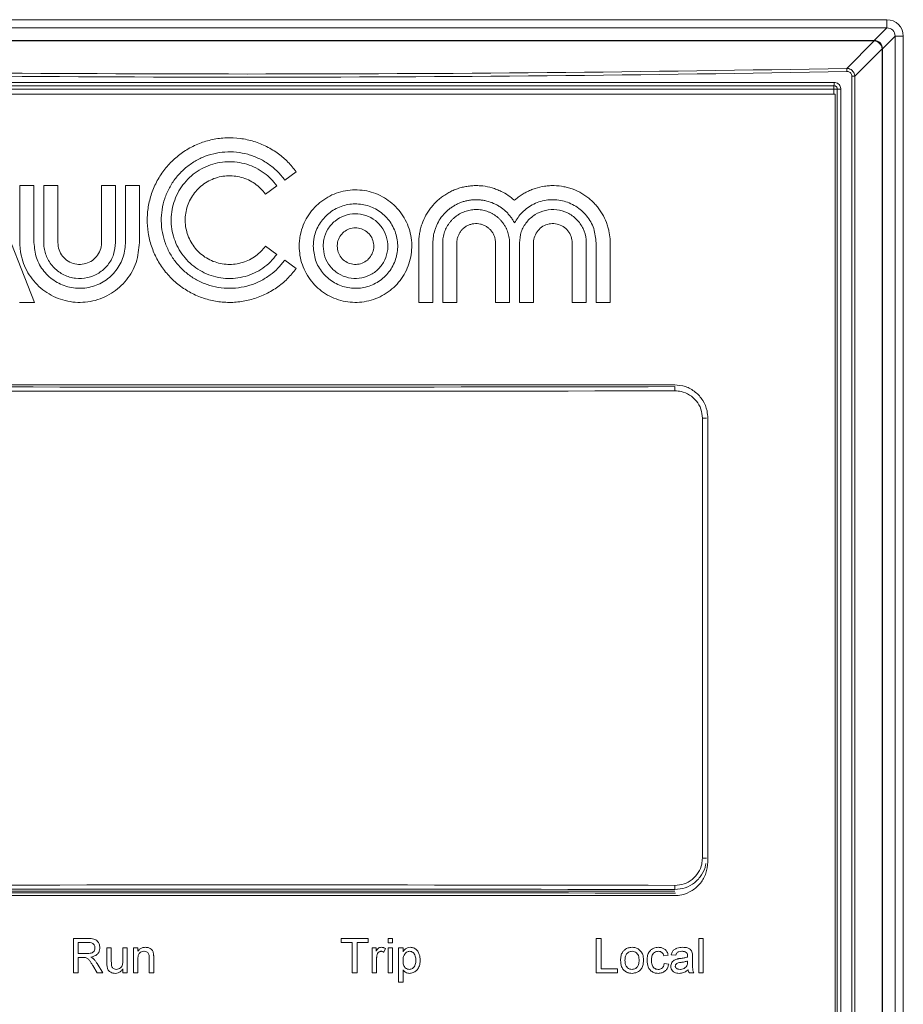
# Model space of a CAD drawing. Header units: millimetres. Extents: x 0 to 1260, y 0 to 891.
# Tile 36 of 93: x 200 to 252, y 659 to 718. Entities that reach past the tile are written whole.
import ezdxf

# ---------------------------------------------------------------- set-up
doc = ezdxf.new("R2010")
doc.units = ezdxf.units.MM
doc.header["$LTSCALE"] = 3

msp = doc.modelspace()

# ---------------------------------------------------------------- linework, layer by layer
at = {"color": 7, "linetype": 'Continuous', "lineweight": 15}
for p, q in [((175.115, 718.204), (251.484, 718.204)), ((251.484, 717.711), (251.484, 718.204)), ((251.484, 717.711), (175.115, 717.711)), ((250.737, 716.964), (251.484, 717.711)), ((251.977, 717.219), (251.229, 716.472)), ((251.977, 578.149), (251.977, 717.219)), ((251.977, 717.219), (252.469, 717.219)), ((252.469, 717.219), (252.469, 578.149)), ((175.862, 716.964), (250.737, 716.964)), ((250.737, 716.944), (175.862, 716.944)), ((249.092, 715.299), (250.737, 716.944)), ((250.737, 716.964), (250.737, 716.944)), ((251.21, 716.472), (249.57, 714.832)), ((251.21, 578.789), (251.21, 716.472)), ((251.21, 716.472), (251.229, 716.472)), ((251.229, 716.472), (251.229, 578.789)), ((249.392, 584.252), (249.392, 714.832)), ((249.57, 714.832), (249.392, 714.832)), ((249.57, 714.832), (249.57, 584.252)), ((178.262, 714.461), (248.337, 714.461)), ((248.326, 714.261), (178.273, 714.261)), ((248.4, 713.761), (178.2, 713.761)), ((248.315, 714.061), (178.284, 714.061)), ((248.315, 714.061), (248.526, 714.061)), ((248.4, 585.009), (248.4, 713.761)), ((248.737, 714.061), (248.526, 714.061)), ((248.526, 585.109), (248.526, 714.061)), ((248.737, 714.061), (248.737, 585.109)), ((196.626, 711.406), (200.616, 701.326)), ((216.227, 709.126), (215.547, 708.633)), ((199.734, 708.298), (200.574, 708.298)), ((199.734, 704.896), (199.734, 708.298)), ((200.574, 708.298), (200.574, 704.896)), ((201.162, 708.298), (202.002, 708.298)), ((201.162, 704.896), (201.162, 708.298)), ((202.002, 708.298), (202.002, 704.896)), ((204.606, 708.298), (205.446, 708.298)), ((204.606, 704.896), (204.606, 708.298)), ((205.446, 708.298), (205.446, 704.896)), ((206.034, 708.298), (206.874, 708.298)), ((206.034, 704.896), (206.034, 708.298)), ((206.874, 708.298), (206.874, 704.896)), ((215.071, 708.288), (214.391, 707.794)), ((223.548, 701.326), (223.548, 704.875)), ((224.388, 704.875), (224.388, 701.326)), ((224.976, 701.326), (224.976, 704.875)), ((225.816, 704.875), (225.816, 701.326)), ((228.126, 701.326), (228.126, 704.875)), ((228.966, 704.875), (228.966, 701.326)), ((229.554, 701.326), (229.554, 704.875)), ((230.394, 704.875), (230.394, 701.326)), ((232.704, 701.326), (232.704, 704.875)), ((233.544, 704.875), (233.544, 701.326)), ((234.132, 701.326), (234.132, 704.875)), ((234.972, 704.875), (234.972, 701.326)), ((214.391, 704.686), (215.071, 704.193)), ((215.547, 703.848), (216.227, 703.354)), ((200.616, 701.326), (199.712, 701.326)), ((224.388, 701.326), (223.548, 701.326)), ((225.816, 701.326), (224.976, 701.326)), ((228.966, 701.326), (228.126, 701.326)), ((230.394, 701.326), (229.554, 701.326)), ((233.544, 701.326), (232.704, 701.326)), ((234.972, 701.326), (234.132, 701.326)), ((238.83, 696.403), (187.77, 696.403)), ((238.8, 696.411), (187.8, 696.411)), ((240.475, 668.155), (240.475, 694.415)), ((240.714, 694.415), (240.475, 694.415)), ((240.8, 667.911), (240.8, 694.411)), ((240.714, 668.155), (240.475, 668.155)), ((187.77, 666.168), (238.83, 666.168)), ((187.8, 665.911), (238.8, 665.911)), ((203.819, 663.352), (202.928, 663.352)), ((202.928, 663.352), (202.928, 661.297)), ((203.217, 663.115), (203.83, 663.115)), ((203.217, 662.456), (203.217, 663.115)), ((220.524, 663.352), (218.917, 663.352)), ((218.917, 663.352), (218.917, 663.115)), ((218.917, 663.115), (219.576, 663.115)), ((219.576, 663.115), (219.576, 661.297)), ((219.865, 661.297), (219.865, 663.115)), ((219.865, 663.115), (220.524, 663.115)), ((220.524, 663.115), (220.524, 663.352)), ((221.973, 663.352), (221.709, 663.352)), ((221.709, 663.352), (221.709, 663.088)), ((221.709, 663.088), (221.973, 663.088)), ((221.973, 663.088), (221.973, 663.352)), ((234.143, 663.352), (234.143, 661.297)), ((234.432, 663.352), (234.143, 663.352)), ((234.432, 661.534), (234.432, 663.352)), ((240.254, 663.352), (240.254, 661.297)), ((240.517, 663.352), (240.254, 663.352)), ((240.517, 661.297), (240.517, 663.352)), ((205.193, 662.798), (204.93, 662.798)), ((204.93, 662.798), (204.93, 661.873)), ((205.193, 661.982), (205.193, 662.798)), ((206.141, 662.798), (205.878, 662.798)), ((205.878, 662.798), (205.878, 662.01)), ((206.141, 661.297), (206.141, 662.798)), ((206.773, 662.798), (206.51, 662.798)), ((206.51, 662.798), (206.51, 661.297)), ((206.773, 662.589), (206.773, 662.798)), ((220.998, 662.798), (220.761, 662.798)), ((220.761, 662.798), (220.761, 661.297)), ((220.998, 662.589), (220.998, 662.798)), ((221.469, 662.526), (221.551, 662.754)), ((221.973, 662.798), (221.709, 662.798)), ((221.709, 662.798), (221.709, 661.297)), ((221.973, 661.297), (221.973, 662.798)), ((222.605, 662.798), (222.341, 662.798)), ((222.341, 662.798), (222.341, 660.744)), ((222.605, 662.56), (222.605, 662.798)), ((203.768, 662.456), (203.217, 662.456)), ((203.217, 661.297), (203.217, 662.219)), ((203.217, 662.219), (203.514, 662.219)), ((206.773, 661.297), (206.773, 662.102)), ((207.458, 662.193), (207.458, 661.297)), ((207.722, 661.297), (207.722, 662.216)), ((221.024, 661.297), (221.024, 662.095)), ((238.173, 662.324), (238.436, 662.351)), ((238.621, 662.377), (238.884, 662.351)), ((239.595, 662.008), (239.594, 661.932)), ((239.885, 661.949), (239.885, 662.27)), ((202.928, 661.297), (203.217, 661.297)), ((204.088, 661.731), (204.344, 661.297)), ((204.676, 661.297), (204.339, 661.864)), ((204.344, 661.297), (204.676, 661.297)), ((205.878, 661.542), (205.878, 661.297)), ((205.878, 661.297), (206.141, 661.297)), ((206.51, 661.297), (206.773, 661.297)), ((207.458, 661.297), (207.722, 661.297)), ((219.576, 661.297), (219.865, 661.297)), ((220.761, 661.297), (221.024, 661.297)), ((221.709, 661.297), (221.973, 661.297)), ((222.605, 660.744), (222.605, 661.485)), ((234.143, 661.297), (235.407, 661.297)), ((235.407, 661.534), (234.432, 661.534)), ((235.407, 661.297), (235.407, 661.534)), ((238.463, 661.824), (238.199, 661.85)), ((239.701, 661.297), (239.964, 661.297)), ((240.254, 661.297), (240.517, 661.297)), ((222.341, 660.744), (222.605, 660.744))]:
    msp.add_line(p, q, dxfattribs=at)
at = {"color": 8, "linetype": 'Continuous', "lineweight": 15}
msp.add_line((248.315, 713.761), (248.315, 714.061), dxfattribs=at)
at = {"color": 7, "linetype": 'Continuous', "lineweight": 15}
for centre, radius, start, end in [((250.719, 716.454), 0.511, 1.99808, 88.00192), ((250.672, 716.407), 0.541, 6.84568, 83.15432), ((247.405, 715.107), 1.698, 0.10572, 6.4972), ((249.261, 714.111), 0.947, 170.87756, 183.01791), ((247.392, 714.411), 0.946, 350.87205, 3.0197), ((237.01, 696.101), 1.83, 358.29799, 6.1281), ((237.01, 666.469), 1.83, 353.8719, 1.70201)]:
    msp.add_arc(centre, radius, start, end, dxfattribs=at)
for centre, major_axis, ratio, start_param, end_param in [((251.454, 717.188), (0.729, 0.729), 0.970288, 5.512866, 7.053504), ((251.454, 717.188), (0.386, 0.386), 0.916626, 5.512866, 7.053504), ((213.3, 941.629), (656.68, 0), 0.34546, 4.65784, 4.766938), ((213.3, 941.818), (656.48, 0), 0.345565, 4.65784, 4.766938), ((213.3, 730.691), (661.8, 0), 0.052388, 4.673788, 4.75099), ((213.3, 730.941), (661.55, 0), 0.052408, 4.673788, 4.75099), ((213.3, 631.668), (656.68, 0), 0.052408, 1.531856, 1.609737), ((213.3, 631.879), (661.8, 0), 0.052388, 1.532196, 1.609397), ((213.3, 631.63), (661.55, 0), 0.052408, 1.532196, 1.609397)]:
    msp.add_ellipse(centre, major_axis=major_axis, ratio=ratio, start_param=start_param, end_param=end_param, dxfattribs=at)
for points, knots in [([(249.092, 715.299), (249.134, 715.295), (249.224, 715.286), (249.354, 715.226), (249.469, 715.124), (249.55, 714.987), (249.563, 714.884), (249.57, 714.832)], [0, 0, 0, 0, 0.169926, 0.369532, 0.5739, 0.789057, 1, 1, 1, 1]), ([(249.392, 714.832), (249.389, 714.864), (249.383, 714.928), (249.336, 715.012), (249.266, 715.072), (249.185, 715.106), (249.129, 715.109), (249.103, 715.11)], [0, 0, 0, 0, 0.212171, 0.42492, 0.626691, 0.826492, 1, 1, 1, 1]), ([(248.326, 714.261), (248.349, 714.259), (248.394, 714.254), (248.454, 714.22), (248.499, 714.169), (248.523, 714.113), (248.525, 714.075), (248.526, 714.061)], [0, 0, 0, 0, 0.215509, 0.430837, 0.645733, 0.860059, 1, 1, 1, 1]), ([(248.737, 714.061), (248.735, 714.09), (248.73, 714.164), (248.682, 714.277), (248.592, 714.378), (248.472, 714.448), (248.382, 714.456), (248.337, 714.461)], [0, 0, 0, 0, 0.140214, 0.354845, 0.569788, 0.78489, 1, 1, 1, 1]), ([(216.227, 703.354), (216.057, 703.142), (215.711, 702.71), (215.067, 702.188), (214.346, 701.769), (213.569, 701.483), (212.748, 701.328), (211.92, 701.314), (211.095, 701.44), (210.31, 701.7), (209.572, 702.092), (208.916, 702.598), (208.349, 703.213), (207.898, 703.908), (207.567, 704.675), (207.371, 705.479), (207.313, 706.313), (207.395, 707.136), (207.615, 707.943), (207.965, 708.694), (208.44, 709.381), (209.018, 709.973), (209.693, 710.464), (210.435, 710.832), (211.236, 711.072), (212.058, 711.174), (212.894, 711.135), (213.703, 710.959), (214.478, 710.647), (215.16, 710.224), (215.758, 709.717), (216.069, 709.325), (216.227, 709.126)], [0, 0, 0, 0, 0.033042, 0.067043, 0.100086, 0.134092, 0.167162, 0.201197, 0.234214, 0.268187, 0.301274, 0.335324, 0.368411, 0.402461, 0.435525, 0.469548, 0.502597, 0.536609, 0.569707, 0.603771, 0.636799, 0.670782, 0.703854, 0.737887, 0.770977, 0.80503, 0.838113, 0.872158, 0.905214, 0.939229, 0.969256, 1, 1, 1, 1]), ([(215.547, 708.633), (215.406, 708.809), (215.119, 709.167), (214.585, 709.6), (213.987, 709.947), (213.343, 710.185), (212.663, 710.313), (211.976, 710.324), (211.292, 710.22), (210.641, 710.004), (210.029, 709.679), (209.486, 709.259), (209.016, 708.75), (208.642, 708.174), (208.367, 707.538), (208.205, 706.871), (208.157, 706.18), (208.225, 705.497), (208.407, 704.828), (208.698, 704.206), (209.091, 703.636), (209.57, 703.146), (210.13, 702.738), (210.746, 702.433), (211.409, 702.234), (212.091, 702.15), (212.784, 702.182), (213.454, 702.328), (214.097, 702.587), (214.662, 702.937), (215.158, 703.358), (215.416, 703.683), (215.547, 703.848)], [0, 0, 0, 0, 0.033042, 0.067043, 0.100086, 0.134092, 0.167162, 0.201197, 0.234215, 0.268188, 0.301276, 0.335325, 0.368412, 0.402462, 0.435526, 0.469549, 0.502599, 0.53661, 0.569709, 0.603774, 0.636801, 0.670785, 0.703857, 0.737889, 0.770979, 0.805032, 0.838115, 0.87216, 0.905217, 0.939232, 0.969257, 1, 1, 1, 1]), ([(215.071, 704.193), (214.95, 704.042), (214.705, 703.736), (214.248, 703.365), (213.737, 703.068), (213.185, 702.865), (212.603, 702.755), (212.016, 702.746), (211.43, 702.835), (210.873, 703.019), (210.35, 703.297), (209.885, 703.657), (209.483, 704.093), (209.163, 704.586), (208.928, 705.13), (208.789, 705.7), (208.747, 706.292), (208.806, 706.876), (208.962, 707.448), (209.211, 707.981), (209.548, 708.469), (209.958, 708.889), (210.437, 709.237), (210.963, 709.498), (211.531, 709.668), (212.114, 709.74), (212.707, 709.713), (213.281, 709.588), (213.831, 709.366), (214.314, 709.066), (214.738, 708.706), (214.959, 708.428), (215.071, 708.288)], [0, 0, 0, 0, 0.033042, 0.067044, 0.100086, 0.134092, 0.167163, 0.201198, 0.234216, 0.26819, 0.301277, 0.335327, 0.368414, 0.402464, 0.435527, 0.469551, 0.502601, 0.536612, 0.569712, 0.603779, 0.63687, 0.670927, 0.703932, 0.737891, 0.770981, 0.805033, 0.838116, 0.872161, 0.905218, 0.939234, 0.969258, 1, 1, 1, 1]), ([(214.391, 707.794), (214.3, 707.909), (214.113, 708.141), (213.767, 708.422), (213.378, 708.648), (212.96, 708.802), (212.518, 708.885), (212.072, 708.893), (211.628, 708.825), (211.205, 708.685), (210.808, 708.474), (210.455, 708.201), (210.149, 707.87), (209.906, 707.496), (209.728, 707.083), (209.623, 706.65), (209.591, 706.201), (209.636, 705.757), (209.754, 705.323), (209.943, 704.919), (210.199, 704.548), (210.511, 704.229), (210.874, 703.965), (211.273, 703.768), (211.704, 703.638), (212.147, 703.584), (212.597, 703.604), (213.032, 703.699), (213.45, 703.867), (213.817, 704.095), (214.139, 704.368), (214.306, 704.579), (214.391, 704.686)], [0, 0, 0, 0, 0.0330418, 0.0670437, 0.1000866, 0.1340928, 0.1671632, 0.2011983, 0.234217, 0.2681908, 0.3012783, 0.3353282, 0.3684154, 0.4024654, 0.4355288, 0.4695564, 0.5026054, 0.5366176, 0.5697145, 0.6037793, 0.63687, 0.6709274, 0.7039321, 0.7378909, 0.7709807, 0.8050332, 0.8381164, 0.8721619, 0.9052184, 0.9392358, 0.9692595, 1, 1, 1, 1]), ([(216.408, 704.686), (216.417, 704.5), (216.435, 704.122), (216.581, 703.574), (216.813, 703.052), (217.128, 702.582), (217.52, 702.167), (217.972, 701.827), (218.48, 701.566), (219.019, 701.394), (219.586, 701.315), (220.152, 701.332), (220.712, 701.445), (221.24, 701.649), (221.731, 701.94), (222.162, 702.307), (222.53, 702.745), (222.815, 703.234), (223.017, 703.769), (223.124, 704.325), (223.137, 704.896), (223.055, 705.456), (222.878, 705.999), (222.615, 706.5), (222.268, 706.954), (221.854, 707.34), (221.376, 707.655), (220.857, 707.881), (220.303, 708.019), (219.739, 708.062), (219.17, 708.009), (218.623, 707.862), (218.103, 707.623), (217.635, 707.303), (217.224, 706.907), (216.89, 706.451), (216.633, 705.94), (216.489, 705.465), (216.419, 705.042), (216.411, 704.805), (216.408, 704.686)], [0, 0, 0, 0, 0.026456, 0.053679, 0.080136, 0.107362, 0.133788, 0.160978, 0.187441, 0.21467, 0.24115, 0.2684, 0.294872, 0.322114, 0.34854, 0.375728, 0.402219, 0.429481, 0.455962, 0.483217, 0.509647, 0.536843, 0.563293, 0.590509, 0.616987, 0.644235, 0.670714, 0.697965, 0.724388, 0.751573, 0.778063, 0.805323, 0.831803, 0.859056, 0.885497, 0.912704, 0.939147, 0.966359, 0.983086, 1, 1, 1, 1]), ([(223.548, 704.875), (223.55, 704.97), (223.554, 705.159), (223.591, 705.444), (223.651, 705.728), (223.763, 706.097), (223.92, 706.449), (224.12, 706.778), (224.347, 707.088), (224.613, 707.369), (224.91, 707.613), (225.148, 707.777), (225.398, 707.92), (225.658, 708.041), (225.931, 708.141), (226.211, 708.217), (226.494, 708.269), (226.78, 708.297), (227.072, 708.301), (227.457, 708.273), (227.836, 708.197), (228.2, 708.074), (228.524, 707.933), (228.889, 707.727), (229.136, 707.523), (229.26, 707.42)], [0, 0, 0, 0, 0.035934, 0.072117, 0.109087, 0.146327, 0.218649, 0.255362, 0.292609, 0.364913, 0.401613, 0.438845, 0.474805, 0.511279, 0.548015, 0.585283, 0.621326, 0.657623, 0.694716, 0.732083, 0.804412, 0.841125, 0.87837, 0.938733, 1, 1, 1, 1]), ([(229.26, 707.42), (229.331, 707.482), (229.475, 707.605), (229.712, 707.768), (229.963, 707.914), (230.225, 708.036), (230.586, 708.17), (230.963, 708.257), (231.345, 708.296), (231.73, 708.303), (232.114, 708.261), (232.488, 708.171), (232.854, 708.05), (233.202, 707.883), (233.526, 707.674), (233.755, 707.498), (233.967, 707.304), (234.165, 707.089), (234.342, 706.86), (234.552, 706.537), (234.72, 706.189), (234.837, 705.839), (234.918, 705.513), (234.965, 705.196), (234.97, 704.956), (234.972, 704.875)], [0, 0, 0, 0, 0.035948, 0.072146, 0.109131, 0.146386, 0.182335, 0.255463, 0.292724, 0.328672, 0.40179, 0.439044, 0.475026, 0.548217, 0.585509, 0.621565, 0.657876, 0.694984, 0.732366, 0.7683, 0.841388, 0.878628, 0.908609, 0.969271, 1, 1, 1, 1]), ([(217.248, 704.686), (217.276, 704.403), (217.331, 703.836), (217.765, 703.082), (218.404, 702.509), (219.203, 702.181), (220.064, 702.135), (220.892, 702.377), (221.593, 702.879), (222.088, 703.585), (222.321, 704.415), (222.267, 705.276), (221.931, 706.069), (221.352, 706.708), (220.593, 707.118), (219.741, 707.254), (218.893, 707.101), (218.142, 706.675), (217.579, 706.025), (217.288, 705.323), (217.259, 704.863), (217.248, 704.686)], [0, 0, 0, 0, 0.053676, 0.107355, 0.160967, 0.214657, 0.268384, 0.322094, 0.375705, 0.429453, 0.483184, 0.536808, 0.590475, 0.644141, 0.697913, 0.751518, 0.805264, 0.858994, 0.912639, 0.96629, 1, 1, 1, 1]), ([(229.26, 706.072), (229.225, 706.134), (229.156, 706.26), (229.031, 706.437), (228.892, 706.606), (228.688, 706.814), (228.459, 706.995), (228.21, 707.145), (227.949, 707.273), (227.673, 707.368), (227.389, 707.427), (227.1, 707.462), (226.808, 707.46), (226.52, 707.422), (226.307, 707.375), (226.099, 707.31), (225.898, 707.229), (225.703, 707.129), (225.517, 707.014), (225.342, 706.884), (225.179, 706.74), (225.027, 706.582), (224.845, 706.355), (224.692, 706.107), (224.572, 705.842), (224.481, 705.583), (224.404, 705.261), (224.393, 705.004), (224.388, 704.875)], [0, 0, 0, 0, 0.031152, 0.062521, 0.094573, 0.126859, 0.189553, 0.221376, 0.253664, 0.316388, 0.348228, 0.380533, 0.443268, 0.475115, 0.507427, 0.538599, 0.569988, 0.602066, 0.634379, 0.665547, 0.697162, 0.729008, 0.761318, 0.824037, 0.855879, 0.888185, 0.943621, 1, 1, 1, 1]), ([(234.132, 704.875), (234.103, 705.165), (234.046, 705.746), (233.601, 706.519), (232.946, 707.107), (232.127, 707.443), (231.244, 707.49), (230.398, 707.24), (229.694, 706.751), (229.398, 706.289), (229.26, 706.072)], [0, 0, 0, 0, 0.126721, 0.253442, 0.380248, 0.507118, 0.634041, 0.760982, 0.887906, 1, 1, 1, 1]), ([(217.836, 704.686), (217.857, 704.469), (217.9, 704.035), (218.232, 703.457), (218.723, 703.017), (219.335, 702.766), (219.995, 702.73), (220.629, 702.916), (221.167, 703.301), (221.547, 703.842), (221.726, 704.479), (221.684, 705.139), (221.426, 705.747), (220.982, 706.236), (220.4, 706.551), (219.747, 706.655), (219.097, 706.537), (218.521, 706.211), (218.089, 705.713), (217.867, 705.174), (217.844, 704.822), (217.836, 704.686)], [0, 0, 0, 0, 0.053677, 0.107356, 0.160973, 0.214744, 0.26831, 0.322088, 0.3757, 0.429449, 0.483181, 0.536809, 0.590574, 0.644138, 0.697909, 0.751516, 0.805266, 0.858929, 0.912639, 0.966293, 1, 1, 1, 1]), ([(224.976, 704.875), (224.977, 704.93), (224.98, 705.041), (225.001, 705.207), (225.036, 705.373), (225.085, 705.535), (225.168, 705.743), (225.277, 705.94), (225.41, 706.122), (225.52, 706.248), (225.64, 706.365), (225.771, 706.472), (225.911, 706.568), (226.106, 706.679), (226.314, 706.765), (226.53, 706.823), (226.695, 706.853), (226.862, 706.87), (227.031, 706.872), (227.2, 706.859), (227.421, 706.824), (227.637, 706.761), (227.843, 706.672), (228.04, 706.565), (228.224, 706.435), (228.389, 706.282), (228.502, 706.158), (228.604, 706.025), (228.696, 705.882), (228.775, 705.732), (228.863, 705.525), (228.923, 705.308), (228.96, 705.072), (228.964, 704.945), (228.966, 704.875)], [0, 0, 0, 0, 0.026381, 0.052944, 0.080086, 0.107427, 0.133808, 0.187464, 0.214804, 0.241194, 0.267767, 0.294919, 0.322272, 0.348621, 0.402208, 0.429511, 0.455909, 0.482489, 0.509649, 0.537013, 0.563341, 0.616876, 0.644154, 0.670541, 0.7242, 0.751537, 0.777984, 0.804615, 0.831828, 0.859244, 0.885615, 0.93925, 0.966578, 1, 1, 1, 1]), ([(229.554, 704.875), (229.576, 705.1), (229.62, 705.548), (229.964, 706.145), (230.47, 706.599), (231.102, 706.859), (231.783, 706.894), (232.438, 706.703), (232.994, 706.306), (233.385, 705.746), (233.532, 705.238), (233.541, 704.945), (233.544, 704.875)], [0, 0, 0, 0, 0.107364, 0.214725, 0.322136, 0.429383, 0.536856, 0.644032, 0.751449, 0.859123, 0.966457, 1, 1, 1, 1]), ([(228.126, 704.875), (228.123, 704.939), (228.116, 705.069), (228.066, 705.258), (227.986, 705.437), (227.878, 705.599), (227.743, 705.741), (227.587, 705.858), (227.413, 705.948), (227.227, 706.007), (227.033, 706.034), (226.838, 706.028), (226.646, 705.989), (226.465, 705.919), (226.296, 705.819), (226.147, 705.693), (226.021, 705.542), (225.923, 705.374), (225.853, 705.189), (225.825, 705.041), (225.817, 704.935), (225.816, 704.895), (225.816, 704.875)], [0, 0, 0, 0, 0.052926, 0.10739, 0.160315, 0.214775, 0.267688, 0.322132, 0.375084, 0.429578, 0.482488, 0.536935, 0.589768, 0.644115, 0.697054, 0.751508, 0.804577, 0.859186, 0.91219, 0.966743, 0.983349, 1, 1, 1, 1]), ([(232.704, 704.875), (232.691, 705.005), (232.665, 705.265), (232.466, 705.61), (232.173, 705.873), (231.807, 706.023), (231.413, 706.044), (231.034, 705.934), (230.712, 705.703), (230.486, 705.379), (230.4, 705.085), (230.395, 704.915), (230.394, 704.875)], [0, 0, 0, 0, 0.107353, 0.214702, 0.322034, 0.429471, 0.536832, 0.644031, 0.75144, 0.859114, 0.966649, 1, 1, 1, 1]), ([(218.676, 704.686), (218.688, 704.563), (218.712, 704.318), (218.9, 703.991), (219.177, 703.743), (219.523, 703.601), (219.896, 703.581), (220.255, 703.685), (220.558, 703.903), (220.773, 704.209), (220.874, 704.569), (220.851, 704.942), (220.705, 705.286), (220.454, 705.562), (220.125, 705.74), (219.756, 705.799), (219.389, 705.732), (219.063, 705.548), (218.82, 705.266), (218.694, 704.963), (218.681, 704.764), (218.676, 704.686)], [0, 0, 0, 0, 0.053644, 0.107288, 0.161103, 0.214767, 0.268336, 0.321988, 0.375801, 0.42948, 0.483139, 0.536938, 0.590615, 0.644181, 0.697814, 0.751614, 0.805313, 0.858979, 0.912781, 0.965919, 1, 1, 1, 1]), ([(206.874, 704.896), (206.834, 704.495), (206.755, 703.691), (206.139, 702.623), (205.233, 701.811), (204.101, 701.346), (202.882, 701.282), (201.709, 701.626), (200.716, 702.338), (200.018, 703.338), (199.755, 704.247), (199.738, 704.771), (199.734, 704.896)], [0, 0, 0, 0, 0.107398, 0.214794, 0.322226, 0.429468, 0.536904, 0.644318, 0.751696, 0.859084, 0.966435, 1, 1, 1, 1]), ([(200.574, 704.896), (200.604, 704.589), (200.664, 703.975), (201.135, 703.158), (201.828, 702.537), (202.693, 702.182), (203.626, 702.133), (204.523, 702.395), (205.283, 702.94), (205.816, 703.705), (206.018, 704.4), (206.031, 704.801), (206.034, 704.896)], [0, 0, 0, 0, 0.107388, 0.214774, 0.322205, 0.429459, 0.536909, 0.644327, 0.751694, 0.859067, 0.966414, 1, 1, 1, 1]), ([(205.446, 704.896), (205.422, 704.655), (205.375, 704.173), (205.005, 703.532), (204.461, 703.045), (203.782, 702.766), (203.051, 702.728), (202.348, 702.934), (201.752, 703.36), (201.332, 703.961), (201.174, 704.507), (201.164, 704.821), (201.162, 704.896)], [0, 0, 0, 0, 0.107398, 0.214793, 0.322227, 0.429473, 0.536919, 0.644053, 0.751431, 0.859088, 0.966434, 1, 1, 1, 1]), ([(202.002, 704.896), (202.016, 704.75), (202.045, 704.457), (202.269, 704.067), (202.6, 703.771), (203.013, 703.602), (203.457, 703.578), (203.884, 703.703), (204.247, 703.963), (204.502, 704.328), (204.598, 704.659), (204.604, 704.851), (204.606, 704.896)], [0, 0, 0, 0, 0.10739, 0.214775, 0.322129, 0.429554, 0.536915, 0.64405, 0.751422, 0.85907, 0.966412, 1, 1, 1, 1]), ([(238.8, 696.411), (239.025, 696.389), (239.475, 696.344), (240.074, 695.999), (240.527, 695.491), (240.766, 694.929), (240.79, 694.558), (240.8, 694.411)], [0, 0, 0, 0, 0.214906, 0.429815, 0.644659, 0.85934, 1, 1, 1, 1]), ([(240.475, 694.415), (240.457, 694.598), (240.421, 694.965), (240.14, 695.454), (239.726, 695.823), (239.266, 696.019), (238.961, 696.039), (238.839, 696.046)], [0, 0, 0, 0, 0.21414, 0.428293, 0.642568, 0.85705, 1, 1, 1, 1]), ([(240.8, 667.911), (240.778, 667.686), (240.733, 667.237), (240.389, 666.638), (239.882, 666.185), (239.32, 665.945), (238.948, 665.921), (238.8, 665.911)], [0, 0, 0, 0, 0.214469, 0.428935, 0.64349, 0.858221, 1, 1, 1, 1]), ([(238.839, 666.524), (239.023, 666.541), (239.39, 666.577), (239.88, 666.857), (240.25, 667.271), (240.447, 667.73), (240.467, 668.034), (240.475, 668.155)], [0, 0, 0, 0, 0.214686, 0.429358, 0.643929, 0.858303, 1, 1, 1, 1]), ([(204.508, 662.798), (204.5, 662.875), (204.486, 663.011), (204.391, 663.172), (204.277, 663.275), (204.084, 663.346), (203.928, 663.349), (203.819, 663.352)], [0, 0, 0, 0, 0.228033, 0.402101, 0.540119, 0.67796, 1, 1, 1, 1]), ([(203.83, 663.115), (203.89, 663.112), (203.984, 663.107), (204.101, 663.052), (204.169, 662.979), (204.211, 662.889), (204.216, 662.824), (204.218, 662.791)], [0, 0, 0, 0, 0.312589, 0.4872, 0.662798, 0.82964, 1, 1, 1, 1]), ([(204.218, 662.791), (204.213, 662.742), (204.204, 662.659), (204.139, 662.559), (204.052, 662.493), (203.922, 662.46), (203.824, 662.458), (203.768, 662.456)], [0, 0, 0, 0, 0.229691, 0.385278, 0.541464, 0.734938, 1, 1, 1, 1]), ([(203.963, 662.245), (204.068, 662.268), (204.228, 662.302), (204.397, 662.445), (204.483, 662.593), (204.505, 662.718), (204.508, 662.786), (204.508, 662.798)], [0, 0, 0, 0, 0.3680459, 0.5641341, 0.7602487, 0.9589016, 1, 1, 1, 1]), ([(207.231, 662.825), (207.161, 662.819), (207.037, 662.809), (206.876, 662.719), (206.808, 662.633), (206.773, 662.589)], [0, 0, 0, 0, 0.389715, 0.691381, 1, 1, 1, 1]), ([(206.773, 662.102), (206.776, 662.16), (206.779, 662.266), (206.817, 662.404), (206.895, 662.504), (206.999, 662.565), (207.094, 662.585), (207.147, 662.587), (207.158, 662.588)], [0, 0, 0, 0, 0.245771, 0.452343, 0.592845, 0.774973, 0.955484, 1, 1, 1, 1]), ([(207.158, 662.588), (207.203, 662.583), (207.278, 662.576), (207.369, 662.518), (207.429, 662.441), (207.456, 662.327), (207.457, 662.243), (207.458, 662.193)], [0, 0, 0, 0, 0.236254, 0.394429, 0.553467, 0.739451, 1, 1, 1, 1]), ([(207.708, 662.462), (207.693, 662.519), (207.666, 662.617), (207.564, 662.732), (207.419, 662.808), (207.299, 662.819), (207.231, 662.825)], [0, 0, 0, 0, 0.268136, 0.455562, 0.688076, 1, 1, 1, 1]), ([(207.722, 662.216), (207.722, 662.236), (207.721, 662.277), (207.72, 662.36), (207.713, 662.421), (207.708, 662.462)], [0, 0, 0, 0, 0.250682, 0.50137, 1, 1, 1, 1]), ([(221.305, 662.825), (221.271, 662.821), (221.203, 662.815), (221.092, 662.742), (221.037, 662.654), (221.002, 662.596), (220.998, 662.589)], [0, 0, 0, 0, 0.247117, 0.496204, 0.943281, 1, 1, 1, 1]), ([(221.065, 662.396), (221.081, 662.435), (221.108, 662.5), (221.183, 662.563), (221.246, 662.585), (221.284, 662.587), (221.294, 662.588)], [0, 0, 0, 0, 0.391865, 0.645028, 0.89997, 1, 1, 1, 1]), ([(221.294, 662.588), (221.31, 662.587), (221.354, 662.583), (221.414, 662.561), (221.453, 662.536), (221.469, 662.526)], [0, 0, 0, 0, 0.253573, 0.705818, 1, 1, 1, 1]), ([(221.551, 662.754), (221.532, 662.764), (221.493, 662.784), (221.412, 662.815), (221.347, 662.821), (221.305, 662.825)], [0, 0, 0, 0, 0.252189, 0.504732, 1, 1, 1, 1]), ([(223.022, 662.825), (222.968, 662.821), (222.859, 662.812), (222.708, 662.713), (222.641, 662.614), (222.605, 662.56)], [0, 0, 0, 0, 0.311221, 0.626532, 1, 1, 1, 1]), ([(222.605, 662.035), (222.609, 662.119), (222.616, 662.255), (222.698, 662.429), (222.8, 662.531), (222.905, 662.582), (222.967, 662.586), (222.993, 662.588)], [0, 0, 0, 0, 0.330199, 0.542097, 0.754933, 0.895358, 1, 1, 1, 1]), ([(222.993, 662.588), (223.031, 662.584), (223.107, 662.577), (223.206, 662.515), (223.288, 662.425), (223.359, 662.27), (223.365, 662.14), (223.369, 662.055)], [0, 0, 0, 0, 0.155839, 0.312575, 0.468802, 0.653503, 1, 1, 1, 1]), ([(223.632, 662.059), (223.623, 662.177), (223.608, 662.366), (223.491, 662.604), (223.339, 662.748), (223.17, 662.817), (223.065, 662.823), (223.022, 662.825)], [0, 0, 0, 0, 0.320353, 0.515068, 0.711339, 0.883509, 1, 1, 1, 1]), ([(235.817, 662.66), (235.779, 662.619), (235.688, 662.523), (235.605, 662.308), (235.596, 662.14), (235.591, 662.048)], [0, 0, 0, 0, 0.248681, 0.587868, 1, 1, 1, 1]), ([(236.277, 662.825), (236.235, 662.823), (236.119, 662.817), (235.956, 662.766), (235.858, 662.691), (235.817, 662.66)], [0, 0, 0, 0, 0.255819, 0.694783, 1, 1, 1, 1]), ([(235.855, 662.049), (235.859, 662.134), (235.866, 662.268), (235.948, 662.434), (236.053, 662.533), (236.171, 662.582), (236.247, 662.586), (236.277, 662.588)], [0, 0, 0, 0, 0.3303219, 0.5170272, 0.7045303, 0.882519, 1, 1, 1, 1]), ([(236.961, 662.069), (236.954, 662.177), (236.942, 662.36), (236.817, 662.59), (236.65, 662.738), (236.459, 662.815), (236.332, 662.822), (236.277, 662.825)], [0, 0, 0, 0, 0.281077, 0.47429, 0.667957, 0.855338, 1, 1, 1, 1]), ([(236.277, 662.588), (236.324, 662.584), (236.419, 662.575), (236.54, 662.5), (236.629, 662.394), (236.689, 662.243), (236.694, 662.126), (236.698, 662.056)], [0, 0, 0, 0, 0.18542, 0.372295, 0.543203, 0.724845, 1, 1, 1, 1]), ([(237.846, 662.825), (237.755, 662.815), (237.597, 662.799), (237.397, 662.683), (237.255, 662.504), (237.182, 662.279), (237.175, 662.116), (237.172, 662.042)], [0, 0, 0, 0, 0.232242, 0.40552, 0.579943, 0.809741, 1, 1, 1, 1]), ([(237.435, 662.049), (237.439, 662.131), (237.444, 662.26), (237.513, 662.424), (237.608, 662.523), (237.727, 662.579), (237.808, 662.585), (237.847, 662.588)], [0, 0, 0, 0, 0.319764, 0.500224, 0.681931, 0.847248, 1, 1, 1, 1]), ([(238.436, 662.351), (238.417, 662.422), (238.382, 662.55), (238.259, 662.699), (238.107, 662.789), (237.963, 662.821), (237.875, 662.824), (237.846, 662.825)], [0, 0, 0, 0, 0.265245, 0.473538, 0.682148, 0.892666, 1, 1, 1, 1]), ([(237.847, 662.588), (237.89, 662.584), (237.967, 662.577), (238.064, 662.52), (238.137, 662.436), (238.16, 662.364), (238.173, 662.324)], [0, 0, 0, 0, 0.2810358, 0.5036533, 0.726772, 1, 1, 1, 1]), ([(239.301, 662.825), (239.184, 662.817), (239.012, 662.807), (238.804, 662.707), (238.676, 662.57), (238.64, 662.446), (238.621, 662.377)], [0, 0, 0, 0, 0.388499, 0.573961, 0.761401, 1, 1, 1, 1]), ([(238.884, 662.351), (238.899, 662.392), (238.922, 662.46), (238.991, 662.533), (239.099, 662.583), (239.19, 662.586), (239.254, 662.588)], [0, 0, 0, 0, 0.27236, 0.43973, 0.607769, 1, 1, 1, 1]), ([(239.254, 662.588), (239.278, 662.587), (239.327, 662.585), (239.414, 662.572), (239.482, 662.543), (239.52, 662.514), (239.527, 662.508)], [0, 0, 0, 0, 0.253392, 0.5072, 0.90111, 1, 1, 1, 1]), ([(239.872, 662.496), (239.86, 662.54), (239.837, 662.617), (239.752, 662.716), (239.612, 662.791), (239.452, 662.822), (239.339, 662.824), (239.301, 662.825)], [0, 0, 0, 0, 0.188941, 0.333058, 0.528762, 0.840464, 1, 1, 1, 1]), ([(239.527, 662.508), (239.542, 662.491), (239.571, 662.458), (239.592, 662.386), (239.594, 662.335), (239.595, 662.307)], [0, 0, 0, 0, 0.303155, 0.605087, 1, 1, 1, 1]), ([(239.885, 662.27), (239.885, 662.289), (239.885, 662.327), (239.883, 662.402), (239.877, 662.458), (239.872, 662.496)], [0, 0, 0, 0, 0.250449, 0.500913, 1, 1, 1, 1]), ([(203.514, 662.219), (203.526, 662.219), (203.55, 662.219), (203.598, 662.217), (203.633, 662.213), (203.657, 662.209)], [0, 0, 0, 0, 0.250446, 0.500924, 1, 1, 1, 1]), ([(203.657, 662.209), (203.7, 662.193), (203.798, 662.156), (203.902, 662.025), (203.997, 661.881), (204.058, 661.781), (204.088, 661.731)], [0, 0, 0, 0, 0.208455, 0.466792, 0.733101, 1, 1, 1, 1]), ([(204.123, 662.144), (204.111, 662.154), (204.086, 662.174), (204.033, 662.21), (203.991, 662.231), (203.963, 662.245)], [0, 0, 0, 0, 0.251234, 0.502553, 1, 1, 1, 1]), ([(204.339, 661.864), (204.324, 661.889), (204.293, 661.94), (204.225, 662.037), (204.164, 662.101), (204.123, 662.144)], [0, 0, 0, 0, 0.2506959, 0.5014863, 1, 1, 1, 1]), ([(204.93, 661.873), (204.93, 661.853), (204.93, 661.813), (204.932, 661.734), (204.939, 661.676), (204.944, 661.637)], [0, 0, 0, 0, 0.250388, 0.500798, 1, 1, 1, 1]), ([(205.208, 661.718), (205.205, 661.74), (205.198, 661.784), (205.194, 661.872), (205.193, 661.938), (205.193, 661.982)], [0, 0, 0, 0, 0.251848, 0.503187, 1, 1, 1, 1]), ([(205.878, 662.01), (205.876, 661.938), (205.874, 661.826), (205.826, 661.681), (205.744, 661.587), (205.629, 661.522), (205.538, 661.512), (205.492, 661.508)], [0, 0, 0, 0, 0.2993929, 0.4618142, 0.6257851, 0.807962, 1, 1, 1, 1]), ([(221.024, 662.095), (221.025, 662.12), (221.026, 662.171), (221.035, 662.272), (221.053, 662.346), (221.065, 662.396)], [0, 0, 0, 0, 0.2506814, 0.5014692, 1, 1, 1, 1]), ([(222.982, 661.508), (222.943, 661.512), (222.863, 661.52), (222.761, 661.582), (222.681, 661.672), (222.615, 661.824), (222.609, 661.951), (222.605, 662.035)], [0, 0, 0, 0, 0.162489, 0.326151, 0.47938, 0.654951, 1, 1, 1, 1]), ([(223.369, 662.055), (223.365, 661.966), (223.359, 661.829), (223.281, 661.659), (223.185, 661.567), (223.08, 661.515), (223.013, 661.51), (222.982, 661.508)], [0, 0, 0, 0, 0.353968, 0.542564, 0.732184, 0.878085, 1, 1, 1, 1]), ([(222.991, 661.271), (223.065, 661.279), (223.212, 661.296), (223.401, 661.417), (223.549, 661.608), (223.622, 661.833), (223.629, 661.994), (223.632, 662.059)], [0, 0, 0, 0, 0.193714, 0.388259, 0.574988, 0.827024, 1, 1, 1, 1]), ([(235.591, 662.048), (235.6, 661.917), (235.614, 661.714), (235.757, 661.477), (235.925, 661.343), (236.108, 661.278), (236.228, 661.273), (236.277, 661.271)], [0, 0, 0, 0, 0.331209, 0.512032, 0.69306, 0.873458, 1, 1, 1, 1]), ([(236.277, 661.508), (236.229, 661.512), (236.133, 661.52), (236.011, 661.596), (235.916, 661.712), (235.862, 661.868), (235.857, 661.986), (235.855, 662.049)], [0, 0, 0, 0, 0.185302, 0.372235, 0.540715, 0.758673, 1, 1, 1, 1]), ([(236.277, 661.271), (236.38, 661.283), (236.556, 661.303), (236.765, 661.446), (236.9, 661.634), (236.955, 661.853), (236.959, 662.003), (236.961, 662.069)], [0, 0, 0, 0, 0.259, 0.439855, 0.62151, 0.833087, 1, 1, 1, 1]), ([(236.698, 662.056), (236.693, 661.968), (236.686, 661.832), (236.606, 661.664), (236.501, 661.565), (236.384, 661.515), (236.308, 661.51), (236.277, 661.508)], [0, 0, 0, 0, 0.3362818, 0.5208417, 0.7064064, 0.8817302, 1, 1, 1, 1]), ([(237.172, 662.042), (237.181, 661.909), (237.195, 661.705), (237.342, 661.468), (237.507, 661.338), (237.685, 661.277), (237.8, 661.273), (237.846, 661.271)], [0, 0, 0, 0, 0.34023, 0.521818, 0.70385, 0.879143, 1, 1, 1, 1]), ([(237.837, 661.508), (237.791, 661.512), (237.705, 661.519), (237.595, 661.582), (237.513, 661.67), (237.445, 661.828), (237.439, 661.959), (237.435, 662.049)], [0, 0, 0, 0, 0.1806881, 0.3347849, 0.4884429, 0.6484646, 1, 1, 1, 1]), ([(238.943, 662.121), (238.874, 662.095), (238.761, 662.052), (238.651, 661.924), (238.601, 661.807), (238.596, 661.728), (238.594, 661.695)], [0, 0, 0, 0, 0.367416, 0.601351, 0.834928, 1, 1, 1, 1]), ([(238.858, 661.71), (238.86, 661.731), (238.864, 661.773), (238.899, 661.827), (238.955, 661.874), (239.058, 661.908), (239.144, 661.919), (239.199, 661.926)], [0, 0, 0, 0, 0.140485, 0.281876, 0.418985, 0.62465, 1, 1, 1, 1]), ([(239.16, 662.159), (239.142, 662.157), (239.105, 662.152), (239.051, 662.144), (238.997, 662.134), (238.961, 662.125), (238.943, 662.121)], [0, 0, 0, 0, 0.24999, 0.499993, 0.749722, 1, 1, 1, 1]), ([(239.594, 662.245), (239.559, 662.234), (239.488, 662.212), (239.343, 662.184), (239.233, 662.169), (239.16, 662.159)], [0, 0, 0, 0, 0.25051, 0.500946, 1, 1, 1, 1]), ([(239.199, 661.926), (239.232, 661.931), (239.3, 661.94), (239.433, 661.962), (239.53, 661.99), (239.595, 662.008)], [0, 0, 0, 0, 0.250496, 0.501037, 1, 1, 1, 1]), ([(239.594, 661.932), (239.594, 661.914), (239.593, 661.878), (239.587, 661.807), (239.568, 661.757), (239.555, 661.723)], [0, 0, 0, 0, 0.252363, 0.504922, 1, 1, 1, 1]), ([(239.595, 662.307), (239.595, 662.302), (239.595, 662.291), (239.594, 662.271), (239.594, 662.256), (239.594, 662.245)], [0, 0, 0, 0, 0.250248, 0.50044, 1, 1, 1, 1]), ([(239.964, 661.297), (239.943, 661.349), (239.901, 661.454), (239.886, 661.676), (239.885, 661.841), (239.885, 661.949)], [0, 0, 0, 0, 0.253808, 0.507645, 1, 1, 1, 1]), ([(204.944, 661.637), (204.96, 661.579), (204.986, 661.48), (205.092, 661.364), (205.237, 661.288), (205.356, 661.277), (205.421, 661.271)], [0, 0, 0, 0, 0.26926, 0.458397, 0.699837, 1, 1, 1, 1]), ([(205.492, 661.508), (205.446, 661.512), (205.37, 661.519), (205.281, 661.578), (205.231, 661.645), (205.215, 661.696), (205.208, 661.718)], [0, 0, 0, 0, 0.359394, 0.586407, 0.81386, 1, 1, 1, 1]), ([(205.421, 661.271), (205.482, 661.276), (205.605, 661.287), (205.769, 661.389), (205.841, 661.491), (205.878, 661.542)], [0, 0, 0, 0, 0.327864, 0.658704, 1, 1, 1, 1]), ([(222.605, 661.485), (222.651, 661.432), (222.729, 661.342), (222.873, 661.278), (222.956, 661.273), (222.991, 661.271)], [0, 0, 0, 0, 0.460322, 0.76658, 1, 1, 1, 1]), ([(238.199, 661.85), (238.187, 661.794), (238.168, 661.703), (238.091, 661.596), (237.998, 661.534), (237.909, 661.51), (237.854, 661.508), (237.837, 661.508)], [0, 0, 0, 0, 0.307778, 0.504818, 0.702004, 0.906045, 1, 1, 1, 1]), ([(237.846, 661.271), (237.923, 661.277), (238.064, 661.289), (238.245, 661.395), (238.374, 661.542), (238.437, 661.694), (238.456, 661.791), (238.463, 661.824)], [0, 0, 0, 0, 0.2527287, 0.4632456, 0.6736886, 0.8903787, 1, 1, 1, 1]), ([(238.594, 661.695), (238.598, 661.644), (238.607, 661.543), (238.685, 661.416), (238.801, 661.322), (238.94, 661.277), (239.04, 661.273), (239.086, 661.271)], [0, 0, 0, 0, 0.205858, 0.414397, 0.590269, 0.811141, 1, 1, 1, 1]), ([(239.146, 661.508), (239.1, 661.51), (239.028, 661.514), (238.938, 661.555), (238.888, 661.605), (238.861, 661.659), (238.859, 661.694), (238.858, 661.71)], [0, 0, 0, 0, 0.3501702, 0.5450025, 0.7409155, 0.8765584, 1, 1, 1, 1]), ([(239.086, 661.271), (239.136, 661.273), (239.266, 661.28), (239.453, 661.353), (239.569, 661.442), (239.622, 661.481)], [0, 0, 0, 0, 0.255182, 0.665077, 1, 1, 1, 1]), ([(239.555, 661.723), (239.525, 661.683), (239.465, 661.604), (239.327, 661.53), (239.216, 661.51), (239.155, 661.508), (239.146, 661.508)], [0, 0, 0, 0, 0.307636, 0.6148476, 0.9451626, 1, 1, 1, 1]), ([(239.622, 661.481), (239.625, 661.465), (239.632, 661.431), (239.653, 661.367), (239.682, 661.325), (239.701, 661.297)], [0, 0, 0, 0, 0.252084, 0.504549, 1, 1, 1, 1])]:
    msp.add_open_spline(points, degree=3, knots=knots, dxfattribs=at)
at = {"color": 8, "linetype": 'Continuous', "lineweight": 15}
msp.add_open_spline([(240.678, 667.833), (240.675, 667.802), (240.652, 667.561), (240.45, 667.137), (240.031, 666.659), (239.464, 666.336), (239.041, 666.295), (238.83, 666.274)], degree=3, knots=[0, 0, 0, 0, 0.035744, 0.276618, 0.517684, 0.758837, 1, 1, 1, 1], dxfattribs=at)

doc.saveas('drawing.dxf')
